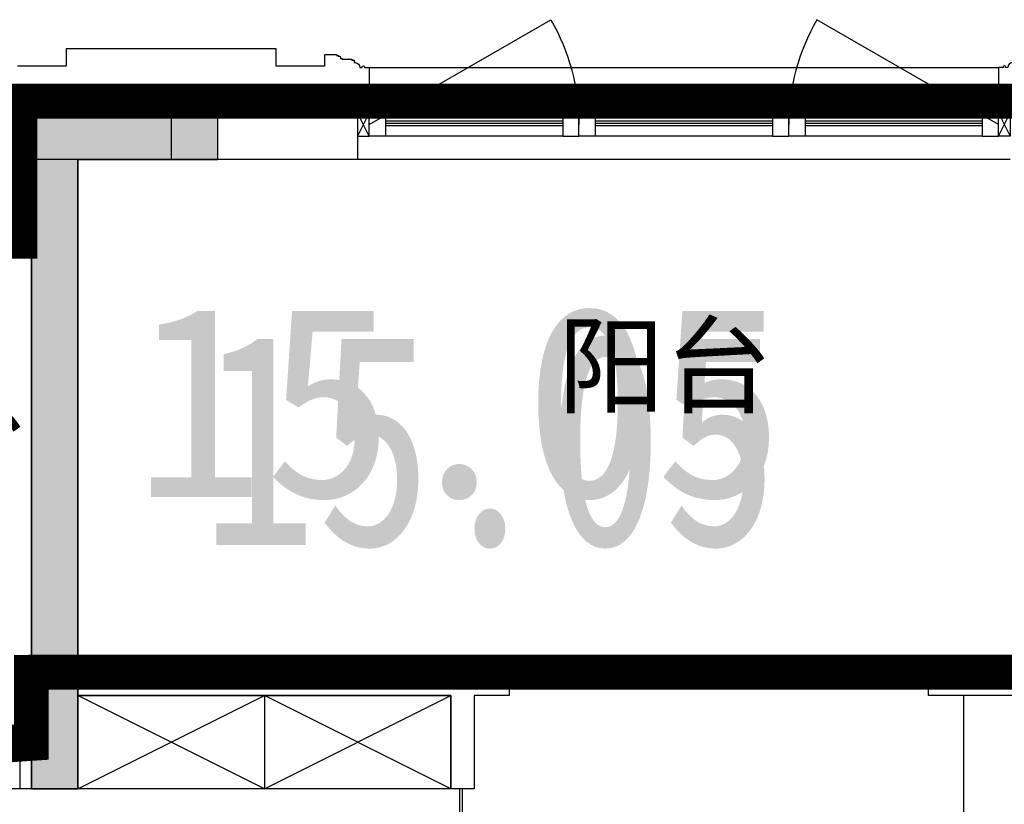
# Model space of a CAD drawing. Header units: millimetres. Extents: x 296296 to 297283, y 219875 to 220035.
# Tile 125 of 256: x 296809.54 to 296813.76, y 220020.92 to 220024.29. Entities that reach past the tile are written whole.
import ezdxf

# ---------------------------------------------------------------- set-up
doc = ezdxf.new("R2010")
doc.units = ezdxf.units.MM
doc.linetypes.add('-DASH', pattern=[0.35, 0.25, -0.1])
doc.layers.add('$面积结果', color=7, linetype='Continuous')
doc.layers.add('面积-住宅半面积', color=1, linetype='Continuous')
doc.layers.add('面积-计容-住宅-0.5', color=1, linetype='Continuous', lineweight=0)
doc.layers.add('面积-计容-住宅-1', color=1, linetype='Continuous', lineweight=0)
doc.styles.add('dw', font='simhei.ttf')
doc.styles.get("Standard").update_dxf_attribs({"font": 'arial.ttf'})

# ---------------------------------------------------------------- blocks, each defined once
blk = doc.blocks.new('wy53eu64i765i57i78i')
blk.add_hatch(color=253).paths.add_polyline_path([(1002774.853644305, 192158.4369128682), (1002774.855600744, 192158.4369128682), (1002774.865335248, 190058.4376608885), (1002574.865335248, 190058.4376608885), (1002574.855600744, 192958.4376834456), (1003374.855165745, 192958.4376794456), (1003374.855165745, 192758.4369128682), (1002774.855600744, 192758.4369128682)])
at = {"color": 253}
blk.add_lwpolyline([(1002574.855600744, 192958.4369168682), (1002574.846796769, 190058.4376608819), (1002774.846796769, 190058.4376608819), (1002774.855600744, 192758.4369128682), (1003374.855165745, 192758.4369128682), (1003374.855165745, 192958.4369128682), (1002574.855600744, 192958.4369168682)], close=True, dxfattribs=at)
blk = doc.blocks.new('sayea5yuteaytuytrauyt')
h = blk.add_hatch()
h.set_pattern_fill('钢筋混凝土', color=253, scale=100)
h.set_pattern_definition([(45, (0, 0), (-176.7766952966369, 176.7766952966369), []), (49.99999999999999, (0, 0), (717.2601826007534, -62.75213498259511), [75, -825]), (355, (0, 0), (-138.751333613, 752.1921337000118), [60, -660]), (100.4514, (59.77168, -5.22934), (578.5093817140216, 689.4395420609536), [63.74019000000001, -701.142112]), (46.1842, (0, 200), (1067.241048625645, -165.5190143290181), [112.5, -1237.5]), (96.63560000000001, (88.936745, 186.206693), (934.6627055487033, 974.1178709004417), [95.610288, -1051.713]), (351.1842, (0, 200), (934.6619451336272, 974.1186009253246), [90, -990]), (21, (100, 150), (596.9070521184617, -402.6188906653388), [75, -825]), (326.0000000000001, (100, 150), (243.3153319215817, 725.150045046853), [60, -660]), (71.4514, (149.742233, 116.448394), (840.22262858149, 322.5304967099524), [63.74019000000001, -701.142112]), (37.5, (0, 0), (12.15985531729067, 332.8938538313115), [0, -652, 0, -670, 0, -662.5]), (7.5, (0, 0), (263.0695374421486, 394.4117118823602), [0, -382, 0, -637, 0, -252.5]), (327.5, (-223, 0), (533.822436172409, -22.55487173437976), [0, -250, 0, -780, 0, -1035]), (317.5, (-323, 0), (583.1861693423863, 100.1049823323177), [0, -325, 0, -518, 0, -735])])
h.paths.add_polyline_path([(1007424.854593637, 89058.43775986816), (1007424.854593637, 87258.43856486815), (1007174.854593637, 87258.43856486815), (1007174.854593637, 89058.43775986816)])
h.paths.add_polyline_path([(1021574.855280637, 89058.43775986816), (1021574.855280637, 87258.43856486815), (1021324.855280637, 87258.43856486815), (1021324.855280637, 89058.43775986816)])
h.paths.add_polyline_path([(989374.8548266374, 89058.43775186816), (989374.8548266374, 87258.43815686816), (989124.8548266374, 87258.43815686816), (989124.8548266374, 89058.43775186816)])
h.paths.add_polyline_path([(1039624.855051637, 89058.43775186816), (1039624.855051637, 87258.43815686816), (1039374.855051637, 87258.43815686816), (1039374.855051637, 89058.43775186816)])
h.paths.add_polyline_path([(1014474.854936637, 87858.43815686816), (1014474.854936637, 84858.43816086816), (1014274.854936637, 84858.43816086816), (1014274.854936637, 87858.43815686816)])
h.paths.add_polyline_path([(1044574.854944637, 92958.43692786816), (1044574.854944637, 91158.43691286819), (1044374.854944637, 91158.43691286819), (1044374.854944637, 92758.43691286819), (1044074.854822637, 92758.43691286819), (1044074.854822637, 92958.43691286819)])
h.paths.add_polyline_path([(984374.8549336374, 92758.43691286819), (984374.8549336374, 91158.43691286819), (984174.8549336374, 91158.43691286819), (984174.8548116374, 92958.43691286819), (984674.8550556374, 92958.43691286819), (984674.8550556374, 92758.43691286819)])
h.paths.add_polyline_path([(1027974.850721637, 92758.43691286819), (1027974.850721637, 91258.40206186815), (1027774.850721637, 91258.40206186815), (1027774.850721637, 92958.43691286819), (1028324.850721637, 92958.43691286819), (1028324.850721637, 92758.43691286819)])
h.paths.add_polyline_path([(1000974.859155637, 92958.43691286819), (1000974.859155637, 91258.40206186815), (1000774.859155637, 91258.40206186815), (1000774.859155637, 92758.43691286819), (1000424.859155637, 92758.43691286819), (1000424.859155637, 92958.43691286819)])
h.paths.add_polyline_path([(1033174.859613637, 92958.43691286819), (1033174.859613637, 91258.40205786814), (1032974.859613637, 91258.40205786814), (1032974.859613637, 92758.43691286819), (1032624.859613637, 92758.43691286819), (1032624.859613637, 92958.43691286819)])
h.paths.add_polyline_path([(995774.8502636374, 92758.43691286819), (995774.8502636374, 91258.40205786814), (995574.8502636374, 91258.40205786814), (995574.8502636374, 92958.43691286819), (996124.8502636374, 92958.43691286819), (996124.8502636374, 92758.43691286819)])
h.paths.add_polyline_path([(1014874.854936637, 80258.43772586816), (1014874.854936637, 80058.43772586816), (1014274.854936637, 80058.43772586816), (1014274.854936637, 81858.43772586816), (1014474.854936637, 81858.43772586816), (1014474.854936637, 80258.43772586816)])
h.paths.add_polyline_path([(1046674.855165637, 92358.43775186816), (1046674.855165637, 90658.43777086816), (1046474.855165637, 90658.43777086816), (1046474.855165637, 92158.43775186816), (1046024.855051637, 92158.43775186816), (1046024.855051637, 92358.43775186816)])
h.paths.add_polyline_path([(982274.8547116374, 92158.43775186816), (982274.8547116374, 90658.43777086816), (982074.8547116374, 90658.43777086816), (982074.8547116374, 92358.43775186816), (982724.8548266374, 92358.43775186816), (982724.8548266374, 92158.43775186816)])
h.paths.add_polyline_path([(1042874.855566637, 80058.43772586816), (1042874.855604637, 79458.43791586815), (1042074.855596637, 79458.43791586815), (1042074.855596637, 79658.43791586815), (1042674.855566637, 79658.43791586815), (1042674.855528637, 80258.43772586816), (1043624.855539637, 80258.43772586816), (1043624.855539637, 80058.43772586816)])
h.paths.add_polyline_path([(1010674.855341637, 80058.43772586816), (1010674.855379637, 79458.43791586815), (1009874.855367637, 79458.43791586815), (1009874.855367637, 79658.43791586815), (1010474.855341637, 79658.43791586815), (1010474.855303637, 80258.43772586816), (1011424.855310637, 80258.43772586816), (1011424.855310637, 80058.43772586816)])
h.paths.add_polyline_path([(1018874.854505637, 79658.43791586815), (1018874.854505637, 79458.43791586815), (1018074.854498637, 79458.43791586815), (1018074.854536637, 80058.43772586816), (1017324.854563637, 80058.43772586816), (1017324.854563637, 80258.43772586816), (1018274.854536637, 80258.43773286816), (1018274.854536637, 79658.43791586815)])
h.paths.add_polyline_path([(986674.8542806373, 79658.43791586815), (986674.8542806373, 79458.43791586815), (985874.8542736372, 79458.43791586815), (985874.8543116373, 80058.43772586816), (985124.8543376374, 80058.43772586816), (985124.8543376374, 80258.43772586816), (986074.8543116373, 80258.43773286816), (986074.8543116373, 79658.43791586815)])
h.paths.add_polyline_path([(1016574.855280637, 92758.43691286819), (1016574.855280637, 91158.43691286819), (1016374.855280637, 91158.43691286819), (1016374.855280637, 92158.43775186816), (1016074.855051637, 92158.43775186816), (1016074.855051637, 92358.43775186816), (1016374.855280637, 92358.43775186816), (1016374.855280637, 92958.43691286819), (1016874.855280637, 92958.43691286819), (1016874.855280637, 92758.43691286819)])
h.paths.add_polyline_path([(1012374.854593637, 92158.43775186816), (1012374.854593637, 91158.43691286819), (1012174.854593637, 91158.43691286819), (1012174.854593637, 92758.43691286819), (1011874.854593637, 92758.43691286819), (1011874.854593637, 92958.43691286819), (1012374.854593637, 92958.43691286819), (1012374.854593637, 92358.43775186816), (1012674.854826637, 92358.43775186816), (1012674.854826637, 92158.43775186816)])
h.paths.add_polyline_path([(1031699.854631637, 87258.43614286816), (1031699.854631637, 86658.43778686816), (1029249.854215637, 86658.43778686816), (1029249.854215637, 87258.43614286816), (1029449.854215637, 87258.43614286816), (1029449.854215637, 86858.43778286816), (1031499.854631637, 86858.43778286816), (1031499.854631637, 87258.43614286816)])
h.paths.add_polyline_path([(999499.8556616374, 87258.43614286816), (999499.8556616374, 86658.43778686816), (997049.8552426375, 86658.43778686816), (997049.8552426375, 87258.43614286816), (997249.8552426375, 87258.43614286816), (997249.8552426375, 86858.43778286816), (999299.8556616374, 86858.43778286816), (999299.8556616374, 87258.43614286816)])
h.paths.add_polyline_path([(1029449.854215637, 89158.43772886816), (1029449.854215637, 88743.43829786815), (1029249.854215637, 88743.43829786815), (1029249.854215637, 89358.43772886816), (1031699.854631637, 89358.43772886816), (1031699.854631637, 88743.43913286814), (1031499.854631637, 88743.43913286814), (1031499.854631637, 89158.43772886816)])
h.paths.add_polyline_path([(999499.8556616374, 89358.43772886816), (999499.8556616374, 88743.43829786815), (999299.8556616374, 88743.43829786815), (999299.8556616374, 89158.43772886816), (997249.8552426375, 89158.43772886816), (997249.8552426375, 88743.43913286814), (997049.8552426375, 88743.43913286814), (997049.8552426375, 89358.43772886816)])
h.paths.add_polyline_path([(1026174.845110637, 92958.43691286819), (1026174.845110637, 90058.43717586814), (1025974.845110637, 90058.43717586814), (1025974.845110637, 92758.43691286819), (1025574.850809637, 92758.43691286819), (1025574.850809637, 92958.43691286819)])
h.paths.add_polyline_path([(1002774.864763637, 92758.43691286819), (1002774.864763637, 90058.43717586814), (1002574.864763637, 90058.43717586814), (1002574.864763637, 92958.43691286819), (1003174.859068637, 92958.43691286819), (1003174.859068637, 92758.43691286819)])
h.paths.add_polyline_path([(993974.8547306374, 92958.43691686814), (993974.8547306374, 90058.44779286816), (993774.8547306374, 90058.44779286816), (993774.8547306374, 92758.43691286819), (993374.8515306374, 92758.43691286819), (993374.8515306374, 92958.43691286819)])
h.paths.add_polyline_path([(1034974.855142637, 92758.43691286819), (1034974.855142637, 90058.44779286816), (1034774.855142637, 90058.44779286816), (1034774.855142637, 92958.43691686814), (1035374.858343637, 92958.43691286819), (1035374.858343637, 92758.43691286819)])
h.paths.add_polyline_path([(1046674.855165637, 83408.43776386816), (1046674.855165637, 80058.43772586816), (1046074.855165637, 80058.43772586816), (1046074.855165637, 80258.43772586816), (1046474.855165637, 80258.43772586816), (1046474.855165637, 83408.43776386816)])
h.paths.add_polyline_path([(982674.8547116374, 80258.43772586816), (982674.8547116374, 80058.43772586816), (982074.8547116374, 80058.43772586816), (982074.8547116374, 83408.43776386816), (982274.8547116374, 83408.43776386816), (982274.8547116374, 80258.43772586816)])
h.paths.add_polyline_path([(1001674.854280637, 89358.43772886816), (1001674.854280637, 86658.43778686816), (1001474.854280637, 86658.43778686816), (1001474.854280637, 89158.43772886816), (1000774.859155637, 89158.43772886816), (1000774.859155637, 89358.43772886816)])
h.paths.add_polyline_path([(1027274.855596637, 89158.43772886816), (1027274.855596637, 86658.43778686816), (1027074.855596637, 86658.43778686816), (1027074.855596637, 89358.43772886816), (1027974.850721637, 89358.43772886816), (1027974.850721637, 89158.43772886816)])
h.paths.add_polyline_path([(995074.8548266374, 89158.43772886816), (995074.8548266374, 86658.43778686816), (994874.8548266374, 86658.43778686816), (994874.8548266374, 89358.43772886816), (995774.8502636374, 89358.43772886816), (995774.8502636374, 89158.43772886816)])
h.paths.add_polyline_path([(1033874.855051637, 89358.43772886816), (1033874.855051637, 86658.43778686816), (1033674.855051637, 86658.43778686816), (1033674.855051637, 89158.43772886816), (1032974.859613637, 89158.43772886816), (1032974.859613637, 89358.43772886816)])
h.paths.add_polyline_path([(989374.8548266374, 92958.43691286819), (989374.8548266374, 92158.43691286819), (988974.8548266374, 92158.43691286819), (988974.8548266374, 92958.43691286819)])
h.paths.add_polyline_path([(1007574.854593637, 92958.43691286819), (1007574.854593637, 92158.43691286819), (1007174.854593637, 92158.43691286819), (1007174.854593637, 92958.43691286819)])
h.paths.add_polyline_path([(995074.8548266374, 79658.43738986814), (995074.8548266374, 79258.43738986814), (994374.8548266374, 79258.43738986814), (994374.8548266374, 79658.43738986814)])
h.paths.add_polyline_path([(1002174.854280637, 79658.43738986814), (1002174.854280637, 79258.43738986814), (1001474.854280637, 79258.43738986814), (1001474.854280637, 79658.43738986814)])
h.paths.add_polyline_path([(1027274.855596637, 79658.43738986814), (1027274.855596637, 79258.43738986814), (1026574.855596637, 79258.43738986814), (1026574.855596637, 79658.43738986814)])
h.paths.add_polyline_path([(1034374.855051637, 79658.43738986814), (1034374.855051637, 79258.43738986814), (1033674.855051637, 79258.43738986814), (1033674.855051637, 79658.43738986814)])
h.paths.add_polyline_path([(1039774.855051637, 92958.43691286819), (1039774.855051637, 92158.43691286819), (1039374.855051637, 92158.43691286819), (1039374.855051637, 92958.43691286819)])
h.paths.add_polyline_path([(1021574.855280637, 92958.43691286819), (1021574.855280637, 92158.43691286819), (1021174.855280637, 92158.43691286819), (1021174.855280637, 92958.43691286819)])
at = {"color": 253}
blk.add_lwpolyline([(1034974.855142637, 92758.43691286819), (1034974.855142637, 90058.44779286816), (1034774.855142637, 90058.44779286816), (1034774.855142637, 92958.43691686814), (1035374.858343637, 92958.43691286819), (1035374.858343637, 92758.43691286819), (1034974.855142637, 92758.43691286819)], close=True, dxfattribs=at)
blk = doc.blocks.new('4uyh5uj6kj67j75rykjtuk7tsik76ykj')
at = {"color": 253}
for p in [(862033.3208160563, 433705.5008984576), (858841.4517531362, 433412)]:
    blk.add_text('阳台', height=337.5886524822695, dxfattribs=at).set_placement(p)
blk = doc.blocks.new('*U1139')
at = {"color": 253}
for p, q in [((799.9954972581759, 150), (-799.9954984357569, 150)), ((-799.9954984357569, 150), (-799.9954984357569, -250)), ((-799.9954984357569, -250), (-5.88790499e-07, 150)), ((0, -250), (-799.9954984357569, 150)), ((0, 150), (0, -250)), ((0, 150), (0, -250)), ((0, -250), (799.9954972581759, 150)), ((799.9954972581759, -250), (0, 150)), ((799.9954972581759, -250), (799.9954972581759, 150)), ((-799.9954984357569, -250), (799.9954972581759, -250))]:
    blk.add_line(p, q, dxfattribs=at)
blk = doc.blocks.new('185洋房-边套（报建版）-旧规$0$185洋房-边套（报建版）$0$洋房户型$0$$DORLIB2D$00000131')
at = {"color": 253, "lineweight": -2}
for p, q in [((0.1499999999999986, 0.125), (0.2319490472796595, 0.1972603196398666)), ((0.2319490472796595, 0.1972603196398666), (0.2319490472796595, 0.125)), ((-0.5000000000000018, 0.125), (-0.5000000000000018, 0)), ((0.0192439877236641, 0.125), (-0.5000000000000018, 0.125)), ((0.0192439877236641, 0), (0.0192439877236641, 0.125)), ((0.3499999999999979, 0.125), (0.1499999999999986, 0.125)), ((-0.5000000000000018, 0), (0.0192439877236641, 0)), ((-0.0239902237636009, 0), (0.4999999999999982, 0)), ((-0.0239902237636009, -0.125), (-0.0239902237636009, 0)), ((0.4999999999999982, 0), (0.4999999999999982, -0.125)), ((-0.3500000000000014, -0.125), (-0.1500000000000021, -0.125)), ((-0.2319490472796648, -0.1972603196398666), (-0.2319490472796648, -0.125)), ((-0.1500000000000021, -0.125), (-0.2319490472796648, -0.1972603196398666)), ((0.4999999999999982, -0.125), (-0.0239902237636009, -0.125))]:
    blk.add_line(p, q, dxfattribs=at)
blk = doc.blocks.new('185洋房-边套（报建版）-旧规')
at = {"color": 253, "linetype": 'Continuous'}
for p, q in [((11599.99293782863, 10999.99997944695), (11600.00329558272, 13200.00045017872)), ((11600.00329558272, 13200.00045017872), (11800.00329558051, 13199.99950856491)), ((11799.99293782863, 10999.99950863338), (11800.00329558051, 13199.99950856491)), ((7949.999508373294, 10999.99997969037), (7199.999999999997, 10999.99997974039)), ((7949.999508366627, 10899.99997969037), (7949.999508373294, 10999.99997969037)), ((9900, 10999.99997956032), (9749.999508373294, 10999.99997957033)), ((9749.999508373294, 10999.99997957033), (9749.999508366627, 10899.99997957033)), ((9900, 10999.99997956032), (11599.99293782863, 10999.99997944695)), ((11799.99060733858, 10699.99997944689), (11799.99293782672, 10999.99920260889)), ((7199.999999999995, 10899.99997974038), (7949.999508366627, 10899.99997969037)), ((9749.999508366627, 10899.99997957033), (9900.000000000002, 10899.99997956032)), ((9900.000000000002, 10899.99997956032), (9900.000000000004, 10499.99997954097)), ((10000, 10499.99997954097), (10000, 10899.99997955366)), ((10000, 10899.99997955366), (11599.99216099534, 10899.99997944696)), ((11599.98905366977, 10499.99997946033), (11599.99216099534, 10899.99997944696)), ((11799.99060733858, 10699.99997944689), (11849.98983051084, 10699.9999794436)), ((11849.98983051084, 10699.9999794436), (11849.9898304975, 10499.9999794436)), ((9900.000000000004, 10499.99997954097), (10000, 10499.99997954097)), ((11599.98905366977, 10499.99997946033), (11849.9898304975, 10499.9999794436))]:
    blk.add_line(p, q, dxfattribs=at)
at = {"color": 253}
blk.add_lwpolyline([(9899.999998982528, 7900.004162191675), (9900.000001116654, 7300.001009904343), (7200.000116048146, 7299.999979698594), (7199.999508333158, 10899.99997972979), (7799.999508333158, 10899.99997972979), (7799.999980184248, 7900.002946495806)], close=True, dxfattribs=at)
blk.add_lwpolyline([(11849.9898304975, 10499.9999794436), (12749.98983052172, 10499.99997938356)], dxfattribs=at)
at = {"color": 253, "yscale": 100, "zscale": 100}
for p, xscale, rotation in [((8849.999508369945, 10949.99997963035), 1800, 359.999999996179), ((9950, 9199.999979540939), 2600, 90)]:
    blk.add_blockref('185洋房-边套（报建版）-旧规$0$185洋房-边套（报建版）$0$洋房户型$0$$DORLIB2D$00000131', p, dxfattribs=dict(at, xscale=xscale, rotation=rotation))
at = {"color": 253}
blk.add_blockref('*U1139', (10799.99549843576, 10749.99997957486), dxfattribs=at)
blk = doc.blocks.new('*U1474')
at = {"color": 253}
for points in [[(31332.70266194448, 9049.579764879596), (31332.70266194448, 8999.579764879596), (31382.70266194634, 8999.579764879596), (31382.70266194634, 9002.579764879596), (31389.70266194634, 9002.579764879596), (31389.70266194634, 9005.57976485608), (31392.70266194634, 9005.57976485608, 0.4142135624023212), (31399.70266194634, 9012.57976485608), (31399.70266194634, 9015.57976485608), (31406.70266194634, 9015.57976485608), (31406.70266194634, 9018.57976485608), (31447.70266285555, 9018.579764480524), (31447.70266279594, 9023.579764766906), (31457.70266273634, 9023.579764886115), (31457.70266261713, 9033.579764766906), (31462.70266350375, 9033.57976482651, 0.4039906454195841), (31482.70266297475, 9054.579764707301), (31492.70266264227, 9054.57976462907), (31492.70266262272, 9052.079764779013, 0.9999999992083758), (31502.70266277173, 9052.079764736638), (31502.7026627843, 9054.57976468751), (31522.70266339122, 9054.57976468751), (31522.70266339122, 9249.579764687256)], [(34412.70266483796, 9049.579764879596), (34412.70266483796, 8999.579764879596), (34362.70266483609, 8999.579764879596), (34362.70266483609, 9002.579764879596), (34355.70266483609, 9002.579764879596), (34355.70266483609, 9005.57976485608), (34352.70266483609, 9005.57976485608, -0.4142135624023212), (34345.70266483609, 9012.57976485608), (34345.70266483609, 9015.57976485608), (34338.70266483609, 9015.57976485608), (34338.70266483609, 9018.57976485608), (34297.70266392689, 9018.579764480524), (34297.7026639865, 9023.579764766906), (34287.7026640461, 9023.579764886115), (34287.70266416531, 9033.579764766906), (34282.70266327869, 9033.57976482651, -0.4039906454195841), (34262.70266380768, 9054.579764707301), (34252.70266414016, 9054.57976462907), (34252.70266415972, 9052.079764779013, -0.9999999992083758), (34242.70266401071, 9052.079764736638), (34242.70266399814, 9054.57976468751), (34222.70266339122, 9054.57976468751), (34222.70266339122, 9249.579764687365)]]:
    blk.add_lwpolyline(points, format="xyb", dxfattribs=at)
blk.add_lwpolyline([(34222.70266339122, 9054.57976468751), (31522.70266339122, 9054.57976468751)], dxfattribs=at)
blk = doc.blocks.new('*U1476')
at = {"color": 253}
for points in [[(7970.00000050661, 814.9999839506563), (7970.00000050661, 899.9999839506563), (7900.00000050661, 899.9999839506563), (7900.00000050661, 819.9999839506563), (7905.00000050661, 819.9999839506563), (7905.00000050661, 799.9999839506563), (7940.00000050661, 799.9999839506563), (7940.00000050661, 809.9999839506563), (7950.00000050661, 809.9999839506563), (7950.00000050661, 799.9999839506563), (7960.00000050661, 799.9999839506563)], [(8730.00000050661, 814.9999839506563), (8730.00000050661, 899.9999839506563), (8800.00000050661, 899.9999839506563), (8800.00000050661, 819.9999839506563), (8795.00000050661, 819.9999839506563), (8795.00000050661, 799.9999839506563), (8760.00000050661, 799.9999839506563), (8760.00000050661, 809.9999839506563), (8750.00000050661, 809.9999839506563), (8750.00000050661, 799.9999839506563), (8740.00000050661, 799.9999839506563)]]:
    blk.add_lwpolyline(points, close=True, dxfattribs=at)
for points in [[(7970.00000050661, 899.9999839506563), (8730.00000050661, 899.9999839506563)], [(7970.00000050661, 854.9999839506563), (8730.00000050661, 854.9999839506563)], [(7970.00000050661, 844.9999839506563), (8730.00000050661, 844.9999839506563)], [(7970.00000050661, 834.9999839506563), (8730.00000050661, 834.9999839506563)], [(7970.00000050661, 814.9999839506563), (8730.00000050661, 814.9999839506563)], [(7960.00000050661, 799.9999839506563), (8740.00000050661, 799.9999839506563)]]:
    blk.add_lwpolyline(points, dxfattribs=at)
blk = doc.blocks.new('185标准层外包-边-报建版$0$seyesryhertyheryetrye')
at = {"color": 253}
blk.add_lwpolyline([(22072.70269624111, 23949.57976469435), (22022.70269624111, 23949.57976469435), (22022.70269624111, 23849.57976469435), (22072.70269624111, 23849.57976469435)], close=True, dxfattribs=at)
for points in [[(22022.70269624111, 23849.57976469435), (22072.70269624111, 23949.57976469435)], [(22022.70269624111, 23949.57976469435), (22072.70269732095, 23849.57976468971)]]:
    blk.add_lwpolyline(points, dxfattribs=at)
blk = doc.blocks.new('185标准层外包-边-报建版')
at = {"color": 253, "linetype": 'Continuous'}
for p, q in [((27022.70269633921, 23849.57976468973), (28422.70269633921, 23849.57976468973)), ((27022.70269633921, 23849.57976468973), (27022.70269633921, 23649.57976468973)), ((28422.70269633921, 23849.57976468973), (28622.70269633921, 23849.57976468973)), ((28422.70269633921, 23649.57976468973), (28422.70269633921, 23749.57976468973)), ((28422.70269633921, 23749.57976468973), (28622.70269633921, 23749.57976468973)), ((27022.70269633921, 23649.57976468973), (28422.70269633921, 23649.57976468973))]:
    blk.add_line(p, q, dxfattribs=at)
at = {"color": 253}
for points in [[(24272.70269633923, 23799.57976684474), (25052.12555974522, 24249.57976684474, -0.1316524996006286), (25172.70269633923, 23799.57975972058)], [(26972.7026963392, 23799.57976684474), (26193.27983293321, 24249.57976684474, 0.1316524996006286), (26072.7026963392, 23799.57975972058)]]:
    blk.add_lwpolyline(points, format="xyb", dxfattribs=at)
for points in [[(27162.70269778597, 24049.57977569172), (27372.70269778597, 24049.57977569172), (27372.70269778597, 24124.57977569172), (28272.70269778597, 24124.57977569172), (28272.70269778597, 24049.57977569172), (28482.70269587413, 24049.57977569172)], [(24272.70269643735, 23929.57977495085), (26972.70269643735, 23929.57977495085)], [(24272.70269643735, 23869.57977495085), (26972.70269643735, 23869.57977495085)], [(24222.70269633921, 23649.57976468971), (27022.70269633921, 23649.57976468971)]]:
    blk.add_lwpolyline(points, dxfattribs=at)
at = {"color": 253, "xscale": -1, "rotation": 180}
for name, p in [('*U1474', (-7249.999966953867, 33099.15953963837)), ('*U1476', (16372.7026958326, 24649.57975079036)), ('*U1476', (17272.7026958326, 24649.57975079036)), ('*U1476', (18172.7026958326, 24649.57975079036)), ('185标准层外包-边-报建版$0$seyesryhertyheryetrye', (4950.000000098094, 47699.15953153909))]:
    blk.add_blockref(name, p, dxfattribs=at)
at = {"color": 253, "rotation": 180}
blk.add_blockref('185标准层外包-边-报建版$0$seyesryhertyheryetrye', (46295.40539258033, 47699.15953153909), dxfattribs=at)

msp = doc.modelspace()

# ---------------------------------------------------------------- block references
at = {"xscale": 0.001, "yscale": 0.001, "zscale": 0.001}
for name, p in [('4uyh5uj6kj67j75rykjtuk7tsik76ykj', (295949.8135978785, 219588.9300733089)), ('wy53eu64i765i57i78i', (295807.0135978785, 219830.9300733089)), ('sayea5yuteaytuytrauyt', (295774.8135978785, 219930.9300733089))]:
    msp.add_blockref(name, p, dxfattribs=at)

# ---------------------------------------------------------------- next in the draw order: block references
at = {"xscale": -0.001, "yscale": 0.001, "zscale": 0.001}
msp.add_blockref('185洋房-边套（报建版）-旧规', (296821.3884530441, 220010.4885109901), dxfattribs=at)

# ---------------------------------------------------------------- next in the draw order: linework, layer by layer
at = {"layer": '面积-计容-住宅-0.5', "color": 1, "linetype": '-DASH', "const_width": 0.15}
msp.add_lwpolyline([(296809.5384596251, 220023.3385108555), (296809.5384507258, 220023.3385107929), (296807.9884528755, 220023.3385196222), (296807.9884528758, 220021.1885197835), (296809.5884608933, 220021.1885199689), (296809.5884584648, 220021.4885027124), (296814.188452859, 220021.4885109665), (296814.1884528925, 220022.5885109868), (296814.3884528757, 220022.5885109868), (296814.388452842, 220023.188511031), (296814.4384527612, 220023.1885109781), (296814.4384531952, 220023.9385109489), (296809.5384504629, 220023.9385027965), (296809.5384509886, 220023.3385154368), (296809.5384596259, 220023.3385154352)], dxfattribs=at)
at = {"layer": '面积-计容-住宅-1', "const_width": 0.15}
msp.add_lwpolyline([(296809.5884596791, 220021.4885113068), (296814.1884531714, 220021.4885109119), (296814.1884528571, 220022.5885109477), (296815.9884530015, 220022.588510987), (296815.9884527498, 220023.2885110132), (296819.3884526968, 220023.2885109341), (296819.3884527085, 220022.6885109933), (296820.8884517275, 220022.6885109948), (296820.8884517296, 220014.988510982), (296821.5384528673, 220014.9885109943), (296821.5384528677, 220011.5885109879), (296817.688452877, 220011.5885109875), (296817.688452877, 220010.9885109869), (296814.188452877, 220010.9885109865), (296814.1884528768, 220012.7385109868), (296808.6884528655, 220012.7385109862), (296808.6884528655, 220012.7385109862), (296805.2884528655, 220012.7385109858), (296805.2884528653, 220017.6885109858), (296808.5884528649, 220017.6885109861), (296808.5884528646, 220020.1885109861), (296807.8884528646, 220020.1885109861), (296807.8884528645, 220021.1885108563), (296809.5884596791, 220021.1885113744)], close=True, dxfattribs=at)

# ---------------------------------------------------------------- next in the draw order: block references
at = {"xscale": -0.001, "yscale": 0.001, "zscale": 0.001}
msp.add_blockref('185标准层外包-边-报建版', (296838.0111557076, 220000.0389312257), dxfattribs=at)

# ---------------------------------------------------------------- next in the draw order: texts
at = {"layer": '$面积结果', "color": 1, "style": 'dw'}
msp.add_text('15.05', height=0.8206631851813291, dxfattribs=at).set_placement((296810.02944514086, 220022.24078751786))
at = {"layer": '面积-住宅半面积', "color": 1, "style": 'dw', "width": 0.7999999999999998}
msp.add_text('15.05', height=0.9100000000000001, dxfattribs=at).set_placement((296810.3180857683, 220022.0341574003))

doc.saveas('drawing.dxf')
